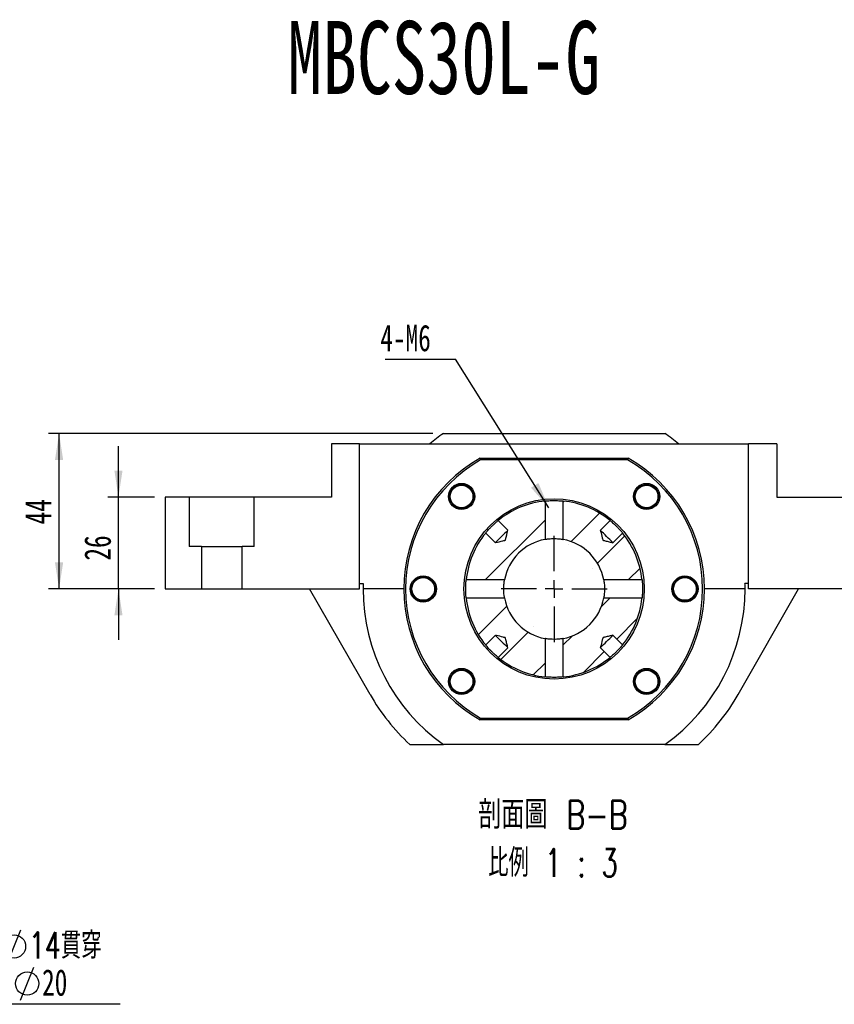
# Model space of a CAD drawing. Header units: millimetres. Extents: x 10 to 324, y 10 to 190.
# Tile 2 of 4: x 102 to 179, y 97 to 190. Entities that reach past the tile are written whole.
import ezdxf

# ---------------------------------------------------------------- set-up
doc = ezdxf.new("R2010")
doc.units = ezdxf.units.MM
doc.layers.add('圖層0', color=7, linetype='Continuous')
doc.styles.add('SLDTEXTSTYLE0', font='TXT', dxfattribs={"width": 0.7})
doc.styles.add('SLDTEXTSTYLE1', font='TXT', dxfattribs={"width": 0.7, "bigfont": 'bigfont'})
doc.styles.add('SLDTEXTSTYLE4', font='TXT', dxfattribs={"width": 0.633333})
doc.styles.add('SLDTEXTSTYLE5', font='TXT', dxfattribs={"width": 0.75, "bigfont": 'bigfont'})
doc.styles.add('SLDTEXTSTYLE6', font='TXT', dxfattribs={"width": 0.65625, "bigfont": 'bigfont'})
doc.dimstyles.new('SLDDIMSTYLE0', dxfattribs={"dimtxt": 0.18, "dimasz": 2.5, "dimexe": 0, "dimexo": 0.0625, "dimgap": 0, "dimtad": 0, "dimtih": 1, "dimtoh": 1, "dimdec": 0, "dimrnd": 1e-09, "dimzin": 0, "dimdsep": 46, "dimtxsty": 'Standard', "dimsah": 1, "dimcen": 0.09, "dimadec": 0, "dimazin": 0, "dimtfac": 2.5, "dimtdec": 0, "dimtofl": 0, "dimtmove": 0, "dimatfit": 3, "dimfxl": 1, "dimfrac": 2, "dimtolj": 1, "dimtzin": 0, "dimarcsym": 0})
doc.dimstyles.new('SLDDIMSTYLE3', dxfattribs={"dimtxt": 2.5, "dimasz": 2.5, "dimexe": 0, "dimexo": 0.0625, "dimtad": 1, "dimlfac": 3, "dimrnd": 1e-09, "dimzin": 12, "dimdsep": 46, "dimtxsty": 'SLDTEXTSTYLE0', "dimsah": 1, "dimcen": 0.09, "dimadec": 0, "dimazin": 3, "dimtfac": 1, "dimtofl": 0, "dimtmove": 0, "dimatfit": 3, "dimfxl": 1, "dimfrac": 2, "dimtolj": 1, "dimtzin": 12, "dimarcsym": 0})
doc.dimstyles.new('SLDDIMSTYLE4', dxfattribs={"dimtxt": 2.5, "dimasz": 2.5, "dimexe": 0, "dimexo": 0.0625, "dimtad": 1, "dimlfac": 3, "dimrnd": 1e-09, "dimzin": 12, "dimdsep": 46, "dimtxsty": 'SLDTEXTSTYLE0', "dimsah": 1, "dimcen": 0.09, "dimadec": 0, "dimazin": 3, "dimtfac": 1, "dimtmove": 0, "dimatfit": 0, "dimfxl": 1, "dimfrac": 2, "dimtolj": 1, "dimtzin": 12, "dimarcsym": 0})

# ---------------------------------------------------------------- blocks, each defined once
blk = doc.blocks.new('SW_SYMBOL_HOLE_DIAM')
at = {"layer": '圖層0', "color": 0}
blk.add_line((300, 0), (700, 1000), dxfattribs=at)
blk.add_circle((500, 500), 350, dxfattribs=at)
blk = doc.blocks.new('SW_SYMBOL_HOLE_SPOT')
at = {"layer": '圖層0', "color": 0}
for p, q in [((0, 875), (0, 75)), ((1600, 75), (1600, 875)), ((0, 75), (1600, 75))]:
    blk.add_line(p, q, dxfattribs=at)
blk = doc.blocks.new('SW_NOTE_1')
at = {"layer": '圖層0', "color": 0}
blk.add_line((16.083, 0), (0, 0), dxfattribs=at)
at = {"layer": '圖層0', "color": 0, "xscale": 0.0031219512, "yscale": 0.0031219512, "zscale": 0.0031219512}
for name, p in [('SW_SYMBOL_HOLE_DIAM', (4.512, 3.894)), ('SW_SYMBOL_HOLE_SPOT', (0.442, 0.394)), ('SW_SYMBOL_HOLE_DIAM', (5.749, 0.394))]:
    blk.add_blockref(name, p, dxfattribs=at)
at = {"layer": '圖層0', "color": 0, "char_height": 2.5, "attachment_point": 1}
for s, insert, style in [('6 -', (0.442, 6.806), 'SLDTEXTSTYLE4'), ('14\\M+18AD1\\M+190FA', (7.477, 6.806), 'SLDTEXTSTYLE1'), ('20', (8.714, 3.306), 'SLDTEXTSTYLE0')]:
    blk.add_mtext(s, dxfattribs=dict(at, insert=insert, style=style))
blk = doc.blocks.new('_D_8')
at = {"layer": '圖層0', "color": 7}
for p, q in [((111.533, 144.95), (111.533, 149.758)), ((114.936, 144.95), (110.533, 144.95)), ((111.533, 136.283), (111.533, 144.95)), ((114.936, 136.283), (110.533, 136.283)), ((111.533, 136.283), (111.533, 131.476))]:
    blk.add_line(p, q, dxfattribs=at)
for points in [[(111.533, 144.95), (111.918, 147.45), (111.149, 147.45)], [(111.533, 136.283), (111.149, 133.783), (111.918, 133.783)]]:
    blk.add_solid(points, dxfattribs=at)
at = {"layer": '圖層0', "color": 7, "insert": (108.311, 138.957), "char_height": 2.5, "attachment_point": 1, "rotation": 90, "style": 'SLDTEXTSTYLE0'}
blk.add_mtext('26', dxfattribs=at)
blk = doc.blocks.new('_D_9')
at = {"layer": '圖層0', "color": 7}
for p, q in [((141.168, 150.95), (104.936, 150.95)), ((105.936, 136.283), (105.936, 150.95)), ((114.936, 136.283), (104.936, 136.283))]:
    blk.add_line(p, q, dxfattribs=at)
for points in [[(105.936, 150.95), (105.552, 148.45), (106.321, 148.45)], [(105.936, 136.283), (106.321, 138.783), (105.552, 138.783)]]:
    blk.add_solid(points, dxfattribs=at)
at = {"layer": '圖層0', "color": 7, "insert": (102.714, 142.365), "char_height": 2.5, "attachment_point": 1, "rotation": 90, "style": 'SLDTEXTSTYLE0'}
blk.add_mtext('44', dxfattribs=at)
blk = doc.blocks.new('SW_NOTE_2')
at = {"layer": '圖層0', "color": 0, "char_height": 2.64583, "attachment_point": 2}
for s, insert, style in [('\\M+19655\\M+196CA\\M+19AA4 B-B', (8.268, 3.411), 'SLDTEXTSTYLE5'), ('\\M+194E4\\M+197E1 1 : 3', (8.273, -1.117), 'SLDTEXTSTYLE6')]:
    blk.add_mtext(s, dxfattribs=dict(at, insert=insert, style=style))
blk = doc.blocks.new('SW_NOTE_3')
at = {"layer": '圖層0', "color": 0}
blk.add_line((-6.643, 0), (0, 0), dxfattribs=at)
at = {"layer": '圖層0', "color": 0, "insert": (-7.095, 3.242), "char_height": 2.5, "attachment_point": 1, "style": 'SLDTEXTSTYLE0'}
blk.add_mtext('4-M6', dxfattribs=at)
blk = doc.blocks.new('SW_CENTERMARKSYMBOL_7')
at = {"layer": '圖層0', "color": 0}
for p, q in [((0, 1.667), (0, 5)), ((-1.667, 0), (-5, 0)), ((0, 0), (-0.833, 0)), ((0, 0), (0, 0.833)), ((0, 0), (0, -0.833)), ((0, 0), (0.833, 0)), ((1.667, 0), (5, 0)), ((0, -1.667), (0, -5))]:
    blk.add_line(p, q, dxfattribs=at)

msp = doc.modelspace()

# ---------------------------------------------------------------- hatches: boundary and pattern name
at = {"linetype": 'Continuous', "lineweight": 18}
h = msp.add_hatch(dxfattribs=at)
h.set_pattern_fill('ANSI31', style=0)
edge = h.paths.add_edge_path(flags=0)
edge.add_spline(control_points=[(148.2424, 141.8223), (148.1684, 141.5254), (148.0944, 141.2286), (148.0204, 140.9317), (148.0183, 140.9232), (148.0162, 140.9147), (148.0141, 140.9062), (148.013, 140.9018), (148.0119, 140.8974), (148.0108, 140.8931), (148.0102, 140.8908), (148.0096, 140.8885), (148.0091, 140.8862), (148.0088, 140.8851), (148.0085, 140.8839), (148.0082, 140.8827), (148.008, 140.8821), (148.0078, 140.8815), (148.0077, 140.8809), (148.0076, 140.8806), (148.0075, 140.8802), (148.0074, 140.8799), (148.0073, 140.8798), (148.0072, 140.8796), (148.0071, 140.8794), (148.0071, 140.8793), (148.007, 140.8792), (148.0069, 140.8791), (148.0067, 140.879), (148.0065, 140.8789), (148.0063, 140.8789), (148.0055, 140.8785), (148.0046, 140.8783), (148.0037, 140.8781), (148.0001, 140.8772), (147.9965, 140.8763), (147.9929, 140.8754), (147.9785, 140.8718), (147.9642, 140.8682), (147.9498, 140.8646), (147.8924, 140.8503), (147.8349, 140.836), (147.7775, 140.8217), (147.5478, 140.7644), (147.318, 140.7071), (147.0883, 140.6498), (147.0802, 140.6478), (147.072, 140.6458), (147.0639, 140.6438)], knot_values=[0.0094106, 0.0094106, 0.0094106, 0.0094106, 0.012164, 0.012164, 0.012164, 0.0122429, 0.0122429, 0.0122429, 0.0122836, 0.0122836, 0.0122836, 0.0123047, 0.0123047, 0.0123047, 0.0123156, 0.0123156, 0.0123156, 0.0123213, 0.0123213, 0.0123213, 0.0123243, 0.0123243, 0.0123243, 0.012326, 0.012326, 0.012326, 0.0123272, 0.0123272, 0.0123272, 0.012329, 0.012329, 0.012329, 0.0123374, 0.0123374, 0.0123374, 0.0123708, 0.0123708, 0.0123708, 0.0125046, 0.0125046, 0.0125046, 0.0130397, 0.0130397, 0.0130397, 0.0151801, 0.0151801, 0.0151801, 0.0152556, 0.0152556, 0.0152556, 0.0152556], weights=[1, 1, 1, 1, 1, 1, 1, 1, 1, 1, 1, 1, 1, 1, 1, 1, 1, 1, 1, 1, 1, 1, 1, 1, 1, 1, 1, 1, 1, 1, 1, 1, 1, 1, 1, 1, 1, 1, 1, 1, 1, 1, 1, 1, 1, 1, 1, 1, 1], degree=3, periodic=0)
edge.add_line((147.0639, 140.6438), (146.1507, 141.557))
edge.add_arc((152.6029, 136.2833), 8.3333, 140.739169, 174.145651)
edge.add_line((144.3131, 137.1333), (147.9296, 137.1333))
edge.add_arc((152.6029, 136.2833), 4.75, 100.30845, 169.69155, ccw=False)
edge.add_line((151.7529, 140.9566), (151.7529, 144.5731))
edge.add_arc((152.6029, 136.2833), 8.3333, 95.854349, 129.260831)
edge.add_line((147.3292, 142.7355), (148.2424, 141.8223))
h = msp.add_hatch(dxfattribs=at)
h.set_pattern_fill('ANSI31', style=0)
edge = h.paths.add_edge_path(flags=0)
edge.add_spline(control_points=[(158.1419, 140.6438), (158.0842, 140.6582), (158.0264, 140.6726), (157.9687, 140.687), (157.8446, 140.7179), (157.7206, 140.7488), (157.5966, 140.7797), (157.5325, 140.7957), (157.4684, 140.8117), (157.4043, 140.8277), (157.3712, 140.8359), (157.3381, 140.8442), (157.3049, 140.8525), (157.2878, 140.8567), (157.2707, 140.861), (157.2536, 140.8653), (157.2447, 140.8675), (157.2359, 140.8697), (157.227, 140.8719), (157.2224, 140.873), (157.2179, 140.8742), (157.2133, 140.8753), (157.2109, 140.8759), (157.2086, 140.8765), (157.2062, 140.8771), (157.205, 140.8774), (157.2038, 140.8777), (157.2025, 140.878), (157.2019, 140.8782), (157.2013, 140.8783), (157.2006, 140.8785), (157.2003, 140.8786), (157.2, 140.8787), (157.1996, 140.8788), (157.1995, 140.8789), (157.1993, 140.879), (157.1991, 140.8791), (157.199, 140.8791), (157.1989, 140.8792), (157.1988, 140.8793), (157.1987, 140.8795), (157.1986, 140.8796), (157.1985, 140.8798), (157.1982, 140.8806), (157.198, 140.8815), (157.1978, 140.8823), (157.197, 140.8856), (157.1962, 140.8889), (157.1953, 140.8922), (157.192, 140.9055), (157.1887, 140.9187), (157.1854, 140.932), (157.1722, 140.9849), (157.159, 141.0379), (157.1458, 141.0909), (157.0929, 141.3029), (157.0401, 141.5148), (156.9872, 141.7268), (156.9793, 141.7586), (156.9714, 141.7904), (156.9634, 141.8223)], knot_values=[0.001662, 0.001662, 0.001662, 0.001662, 0.0021977, 0.0021977, 0.0021977, 0.0033481, 0.0033481, 0.0033481, 0.0039427, 0.0039427, 0.0039427, 0.0042499, 0.0042499, 0.0042499, 0.0044087, 0.0044087, 0.0044087, 0.0044908, 0.0044908, 0.0044908, 0.0045332, 0.0045332, 0.0045332, 0.0045552, 0.0045552, 0.0045552, 0.0045665, 0.0045665, 0.0045665, 0.0045724, 0.0045724, 0.0045724, 0.0045755, 0.0045755, 0.0045755, 0.0045773, 0.0045773, 0.0045773, 0.0045785, 0.0045785, 0.0045785, 0.0045802, 0.0045802, 0.0045802, 0.004588, 0.004588, 0.004588, 0.0046188, 0.0046188, 0.0046188, 0.0047422, 0.0047422, 0.0047422, 0.005236, 0.005236, 0.005236, 0.0072108, 0.0072108, 0.0072108, 0.0075074, 0.0075074, 0.0075074, 0.0075074], weights=[1, 1, 1, 1, 1, 1, 1, 1, 1, 1, 1, 1, 1, 1, 1, 1, 1, 1, 1, 1, 1, 1, 1, 1, 1, 1, 1, 1, 1, 1, 1, 1, 1, 1, 1, 1, 1, 1, 1, 1, 1, 1, 1, 1, 1, 1, 1, 1, 1, 1, 1, 1, 1, 1, 1, 1, 1, 1, 1, 1, 1], degree=3, periodic=0)
edge.add_line((156.9634, 141.8223), (157.8767, 142.7355))
edge.add_arc((152.6029, 136.2833), 8.3333, 50.739169, 84.145651)
edge.add_line((153.4529, 144.5731), (153.4529, 140.9566))
edge.add_arc((152.6029, 136.2833), 4.75, 10.30845, 79.69155, ccw=False)
edge.add_line((157.2763, 137.1333), (160.8928, 137.1333))
edge.add_arc((152.6029, 136.2833), 8.3333, 5.854349, 39.260831)
edge.add_line((159.0552, 141.557), (158.1419, 140.6438))
h = msp.add_hatch(dxfattribs=at)
h.set_pattern_fill('ANSI31', style=0)
edge = h.paths.add_edge_path(flags=0)
edge.add_line((148.2424, 130.7443), (147.3292, 129.831))
edge.add_arc((152.6029, 136.2833), 8.3333, 230.739169, 264.145651)
edge.add_line((151.7529, 127.9934), (151.7529, 131.6099))
edge.add_arc((152.6029, 136.2833), 4.75, 190.30845, 259.69155, ccw=False)
edge.add_line((147.9296, 135.4333), (144.3131, 135.4333))
edge.add_arc((152.6029, 136.2833), 8.3333, 185.854349, 219.260831)
edge.add_line((146.1507, 131.0095), (147.0639, 131.9228))
edge.add_spline(control_points=[(147.0639, 131.9228), (147.0958, 131.9148), (147.1276, 131.9069), (147.1594, 131.899), (147.3714, 131.8461), (147.5833, 131.7933), (147.7953, 131.7404), (147.8483, 131.7272), (147.9013, 131.714), (147.9542, 131.7008), (147.9675, 131.6975), (147.9807, 131.6942), (147.994, 131.6909), (147.9973, 131.6901), (148.0006, 131.6892), (148.0039, 131.6884), (148.0047, 131.6882), (148.0056, 131.688), (148.0064, 131.6877), (148.0066, 131.6876), (148.0067, 131.6875), (148.0069, 131.6874), (148.007, 131.6873), (148.0071, 131.6872), (148.0072, 131.6871), (148.0073, 131.6869), (148.0073, 131.6867), (148.0074, 131.6866), (148.0075, 131.6862), (148.0076, 131.6859), (148.0077, 131.6856), (148.0079, 131.6849), (148.008, 131.6843), (148.0082, 131.6837), (148.0085, 131.6824), (148.0088, 131.6812), (148.0091, 131.68), (148.0097, 131.6776), (148.0103, 131.6753), (148.0109, 131.6729), (148.012, 131.6683), (148.0132, 131.6638), (148.0143, 131.6592), (148.0165, 131.6503), (148.0187, 131.6415), (148.0209, 131.6326), (148.0252, 131.6155), (148.0295, 131.5984), (148.0338, 131.5813), (148.042, 131.5482), (148.0503, 131.515), (148.0585, 131.4819), (148.0745, 131.4178), (148.0905, 131.3537), (148.1065, 131.2896), (148.1374, 131.1656), (148.1683, 131.0416), (148.1992, 130.9175), (148.2136, 130.8598), (148.228, 130.802), (148.2424, 130.7443)], knot_values=[0.0075688, 0.0075688, 0.0075688, 0.0075688, 0.007864, 0.007864, 0.007864, 0.00983, 0.00983, 0.00983, 0.0103215, 0.0103215, 0.0103215, 0.0104444, 0.0104444, 0.0104444, 0.0104751, 0.0104751, 0.0104751, 0.0104828, 0.0104828, 0.0104828, 0.0104845, 0.0104845, 0.0104845, 0.0104857, 0.0104857, 0.0104857, 0.0104874, 0.0104874, 0.0104874, 0.0104905, 0.0104905, 0.0104905, 0.0104964, 0.0104964, 0.0104964, 0.0105077, 0.0105077, 0.0105077, 0.0105296, 0.0105296, 0.0105296, 0.0105718, 0.0105718, 0.0105718, 0.0106535, 0.0106535, 0.0106535, 0.0108116, 0.0108116, 0.0108116, 0.0111175, 0.0111175, 0.0111175, 0.0117093, 0.0117093, 0.0117093, 0.0128546, 0.0128546, 0.0128546, 0.0133879, 0.0133879, 0.0133879, 0.0133879], weights=[1, 1, 1, 1, 1, 1, 1, 1, 1, 1, 1, 1, 1, 1, 1, 1, 1, 1, 1, 1, 1, 1, 1, 1, 1, 1, 1, 1, 1, 1, 1, 1, 1, 1, 1, 1, 1, 1, 1, 1, 1, 1, 1, 1, 1, 1, 1, 1, 1, 1, 1, 1, 1, 1, 1, 1, 1, 1, 1, 1, 1], degree=3, periodic=0)
h = msp.add_hatch(dxfattribs=at)
h.set_pattern_fill('ANSI31', style=0)
edge = h.paths.add_edge_path(flags=0)
edge.add_line((157.8767, 129.831), (156.9634, 130.7443))
edge.add_spline(control_points=[(156.9634, 130.7443), (156.9714, 130.7761), (156.9793, 130.8079), (156.9872, 130.8397), (157.0401, 131.0517), (157.0929, 131.2637), (157.1458, 131.4756), (157.159, 131.5286), (157.1722, 131.5816), (157.1854, 131.6346), (157.1887, 131.6478), (157.192, 131.6611), (157.1953, 131.6743), (157.1962, 131.6776), (157.197, 131.6809), (157.1978, 131.6842), (157.198, 131.6851), (157.1982, 131.6859), (157.1985, 131.6867), (157.1986, 131.6869), (157.1987, 131.6871), (157.1988, 131.6872), (157.1989, 131.6873), (157.199, 131.6874), (157.1991, 131.6875), (157.1993, 131.6876), (157.1995, 131.6877), (157.1996, 131.6877), (157.2, 131.6878), (157.2003, 131.6879), (157.2006, 131.688), (157.2013, 131.6882), (157.2019, 131.6884), (157.2025, 131.6885), (157.2038, 131.6888), (157.205, 131.6891), (157.2062, 131.6895), (157.2086, 131.69), (157.2109, 131.6906), (157.2133, 131.6912), (157.2179, 131.6924), (157.2224, 131.6935), (157.227, 131.6947), (157.2359, 131.6969), (157.2447, 131.6991), (157.2536, 131.7013), (157.2707, 131.7055), (157.2878, 131.7098), (157.3049, 131.7141), (157.3381, 131.7223), (157.3712, 131.7306), (157.4043, 131.7389), (157.4684, 131.7548), (157.5325, 131.7708), (157.5966, 131.7868), (157.7206, 131.8177), (157.8446, 131.8487), (157.9687, 131.8796), (158.0264, 131.894), (158.0842, 131.9084), (158.1419, 131.9228)], knot_values=[0.0075688, 0.0075688, 0.0075688, 0.0075688, 0.007864, 0.007864, 0.007864, 0.00983, 0.00983, 0.00983, 0.0103215, 0.0103215, 0.0103215, 0.0104444, 0.0104444, 0.0104444, 0.0104751, 0.0104751, 0.0104751, 0.0104828, 0.0104828, 0.0104828, 0.0104845, 0.0104845, 0.0104845, 0.0104857, 0.0104857, 0.0104857, 0.0104874, 0.0104874, 0.0104874, 0.0104905, 0.0104905, 0.0104905, 0.0104964, 0.0104964, 0.0104964, 0.0105077, 0.0105077, 0.0105077, 0.0105296, 0.0105296, 0.0105296, 0.0105718, 0.0105718, 0.0105718, 0.0106535, 0.0106535, 0.0106535, 0.0108116, 0.0108116, 0.0108116, 0.0111175, 0.0111175, 0.0111175, 0.0117093, 0.0117093, 0.0117093, 0.0128546, 0.0128546, 0.0128546, 0.0133879, 0.0133879, 0.0133879, 0.0133879], weights=[1, 1, 1, 1, 1, 1, 1, 1, 1, 1, 1, 1, 1, 1, 1, 1, 1, 1, 1, 1, 1, 1, 1, 1, 1, 1, 1, 1, 1, 1, 1, 1, 1, 1, 1, 1, 1, 1, 1, 1, 1, 1, 1, 1, 1, 1, 1, 1, 1, 1, 1, 1, 1, 1, 1, 1, 1, 1, 1, 1, 1], degree=3, periodic=0)
edge.add_line((158.1419, 131.9228), (159.0552, 131.0095))
edge.add_arc((152.6029, 136.2833), 8.3333, 320.739169, 354.145651)
edge.add_line((160.8928, 135.4333), (157.2763, 135.4333))
edge.add_arc((152.6029, 136.2833), 4.75, 280.30845, 349.69155, ccw=False)
edge.add_line((153.4529, 131.6099), (153.4529, 127.9934))
edge.add_arc((152.6029, 136.2833), 8.3333, 275.854349, 309.260831)

# ---------------------------------------------------------------- linework, layer by layer
at = {"color": 7, "linetype": 'Continuous', "lineweight": 25}
for p, q in [((142.168, 150.9499), (163.0379, 150.9499)), ((131.6029, 149.9499), (131.6029, 144.9499)), ((134.2696, 149.9499), (131.6029, 149.9499)), ((134.2696, 136.2833), (134.2696, 149.9499)), ((134.2696, 149.9499), (170.9363, 149.9499)), ((170.9363, 136.2833), (170.9363, 149.9499)), ((173.6029, 149.9499), (170.9363, 149.9499)), ((173.6029, 149.9499), (173.6029, 144.9499)), ((145.6328, 148.6166), (145.6767, 148.4499)), ((145.6328, 148.6166), (159.5731, 148.6166)), ((159.5291, 148.4499), (159.5731, 148.6166)), ((159.5291, 148.4499), (145.6767, 148.4499)), ((142.931, 145.5724), (143.0972, 145.8347)), ((161.8921, 145.9553), (162.1544, 145.789)), ((115.9363, 144.9499), (115.9363, 136.2833)), ((118.2143, 144.9499), (115.9363, 144.9499)), ((118.2143, 144.9499), (118.2143, 140.2833)), ((124.3249, 144.9499), (118.2143, 144.9499)), ((124.3249, 140.2833), (124.3249, 144.9499)), ((131.6029, 144.9499), (124.3249, 144.9499)), ((173.6029, 144.9499), (180.8809, 144.9499)), ((151.7529, 144.5731), (151.7529, 140.9566)), ((153.4529, 140.9566), (153.4529, 144.5731)), ((148.2424, 141.8223), (147.3292, 142.7355)), ((157.8767, 142.7355), (156.9634, 141.8223)), ((146.1507, 141.557), (147.0639, 140.6438)), ((158.1419, 140.6438), (159.0552, 141.557)), ((119.3543, 140.2833), (118.2143, 140.2833)), ((119.3543, 140.2833), (119.3543, 136.2833)), ((119.3543, 140.2833), (123.1849, 140.2833)), ((124.3249, 140.2833), (123.1849, 140.2833)), ((123.1849, 136.2833), (123.1849, 140.2833)), ((134.2696, 136.7833), (134.6099, 136.7833)), ((147.9296, 137.1333), (144.3131, 137.1333)), ((160.8928, 137.1333), (157.2763, 137.1333)), ((166.0105, 136.554), (166.0784, 136.251)), ((170.9363, 136.7833), (170.596, 136.7833)), ((115.9363, 136.2833), (119.3543, 136.2833)), ((119.3543, 136.2833), (123.1849, 136.2833)), ((123.1849, 136.2833), (134.2696, 136.2833)), ((135.2471, 126.3447), (129.5559, 136.2833)), ((138.4363, 136.2833), (134.6029, 136.2833)), ((170.6029, 136.2833), (166.7696, 136.2833)), ((169.9588, 126.3447), (175.65, 136.2833)), ((182.021, 136.2833), (170.9363, 136.2833)), ((144.3131, 135.4333), (147.9296, 135.4333)), ((157.2763, 135.4333), (160.8928, 135.4333)), ((147.0639, 131.9228), (146.1507, 131.0095)), ((159.0552, 131.0095), (158.1419, 131.9228)), ((151.7529, 131.6099), (151.7529, 127.9934)), ((153.4529, 127.9934), (153.4529, 131.6099)), ((147.3292, 129.831), (148.2424, 130.7443)), ((156.9634, 130.7443), (157.8767, 129.831)), ((143.3138, 126.6113), (143.0515, 126.7775)), ((162.2749, 126.9941), (162.1087, 126.7318)), ((145.6328, 123.9499), (145.6767, 124.1166)), ((159.5731, 123.9499), (145.6328, 123.9499)), ((145.6767, 124.1166), (159.5291, 124.1166)), ((159.5291, 124.1166), (159.5731, 123.9499)), ((139.0056, 121.6166), (142.168, 121.6166)), ((163.0379, 121.6166), (142.168, 121.6166)), ((163.0379, 121.6166), (166.2003, 121.6166))]:
    msp.add_line(p, q, dxfattribs=at)
at = {"color": 7, "linetype": 'Continuous', "lineweight": 25, "flags": 128}
for points in [[(148.2424, 141.8223), (148.2223, 141.8021), (148.1634, 141.7432), (148.0697, 141.6495), (147.9477, 141.5275), (147.8056, 141.3855), (147.6532, 141.233), (147.5008, 141.0806), (147.3587, 140.9385), (147.2367, 140.8165), (147.143, 140.7229), (147.0841, 140.6639), (147.0639, 140.6438)], [(158.1419, 140.6438), (158.1218, 140.6639), (158.0628, 140.7229), (157.9692, 140.8165), (157.8472, 140.9385), (157.7051, 141.0806), (157.5527, 141.233), (157.4002, 141.3855), (157.2582, 141.5275), (157.1362, 141.6495), (157.0425, 141.7432), (156.9836, 141.8021), (156.9634, 141.8223)], [(147.0639, 131.9228), (147.0841, 131.9026), (147.143, 131.8437), (147.2367, 131.75), (147.3587, 131.628), (147.5008, 131.486), (147.6532, 131.3335), (147.8056, 131.1811), (147.9477, 131.039), (148.0697, 130.917), (148.1634, 130.8234), (148.2223, 130.7644), (148.2424, 130.7443)], [(156.9634, 130.7443), (156.9836, 130.7644), (157.0425, 130.8234), (157.1362, 130.917), (157.2582, 131.039), (157.4002, 131.1811), (157.5527, 131.3335), (157.7051, 131.486), (157.8472, 131.628), (157.9692, 131.75), (158.0628, 131.8437), (158.1218, 131.9026), (158.1419, 131.9228)]]:
    msp.add_lwpolyline(points, dxfattribs=at)
at = {"color": 7, "linetype": 'Continuous', "lineweight": 25}
for centre, radius in [((143.882, 145.0043), 1.2333), ((143.882, 145.0043), 1.1333), ((143.882, 145.0043), 1.0667), ((161.3239, 145.0043), 1.2333), ((161.3239, 145.0043), 1.1333), ((161.3239, 145.0043), 1.0667), ((152.6029, 136.2833), 8.5), ((140.2696, 136.2833), 1.2333), ((140.2696, 136.2833), 1.1333), ((164.9363, 136.2833), 1.2333), ((164.9363, 136.2833), 1.1333), ((140.2696, 136.2833), 1.0667), ((164.9363, 136.2833), 1.0667), ((143.882, 127.5623), 1.2333), ((143.882, 127.5623), 1.1333), ((143.882, 127.5623), 1.0667), ((161.3239, 127.5623), 1.2333), ((161.3239, 127.5623), 1.1333), ((161.3239, 127.5623), 1.0667)]:
    msp.add_circle(centre, radius, dxfattribs=at)
for radius, start, end in [(18, 125.430945, 130.601061), (18, 49.398939, 54.569055), (14.1667, 119.472932, 240.527068), (14.1667, 299.472932, 60.527068), (14, 119.651845, 240.348155), (14, 299.651845, 60.348155), (8.3333, 95.854349, 129.260831), (8.3333, 50.739169, 84.145651), (8.3333, 140.739169, 174.145651), (8.3333, 5.854349, 39.260831), (4.75, 100.30845, 169.69155), (4.75, 10.30845, 79.69155), (18, 178.408246, 180), (18, 0, 1.591754), (18, 180, 234.569055), (18, 305.430945, 0), (8.3333, 185.854349, 219.260831), (4.75, 190.30845, 259.69155), (4.75, 280.30845, 349.69155), (8.3333, 320.739169, 354.145651), (8.3333, 230.739169, 264.145651), (8.3333, 275.854349, 309.260831), (20, 209.797016, 227.166572), (20, 312.833428, 330.202984)]:
    msp.add_arc((152.6029, 136.2833), radius, start, end, dxfattribs=at)
for points, knots in [([(144.4501, 145.9553), (144.3882, 145.9878), (144.2718, 146.0491), (144.0844, 146.0982), (143.9007, 146.1171), (143.7163, 146.1047), (143.5363, 146.0622), (143.3087, 145.9658), (143.0904, 145.8048), (142.9755, 145.6373), (142.931, 145.5724)], [0, 0, 0, 0, 0.1205086, 0.22645464, 0.3324005, 0.43834652, 0.54429233, 0.6502383, 0.86443841, 1, 1, 1, 1]), ([(145.0204, 145.0352), (145.0221, 145.0629), (145.032, 145.2204), (144.9188, 145.4953), (144.7146, 145.7845), (144.5286, 145.9046), (144.4501, 145.9553)], [0, 0, 0, 0, 0.0732328, 0.4173437, 0.7542528, 1, 1, 1, 1]), ([(162.2749, 144.4361), (162.3075, 144.498), (162.3687, 144.6144), (162.4179, 144.8018), (162.4368, 144.9855), (162.4244, 145.1699), (162.3819, 145.3499), (162.2855, 145.5775), (162.1244, 145.7958), (161.957, 145.9107), (161.8921, 145.9553)], [0, 0, 0, 0, 0.1205086, 0.22645464, 0.3324005, 0.43834652, 0.54429233, 0.6502383, 0.86443841, 1, 1, 1, 1]), ([(151.7529, 144.5731), (151.7541, 144.5733), (151.7586, 144.5737), (151.8234, 144.5804), (151.9904, 144.5949), (152.2276, 144.6095), (152.5071, 144.6177), (152.7969, 144.616), (153.0648, 144.605), (153.2795, 144.5898), (153.4249, 144.5761), (153.4436, 144.5741), (153.4529, 144.5731)], [0, 0, 0, 0, 0.036041, 0.1428703, 0.2499027, 0.3574247, 0.4649607, 0.5720157, 0.6788454, 0.7860504, 0.8936518, 1, 1, 1, 1]), ([(161.3549, 143.8658), (161.3825, 143.8641), (161.5401, 143.8542), (161.815, 143.9675), (162.1042, 144.1716), (162.2243, 144.3576), (162.2749, 144.4361)], [0, 0, 0, 0, 0.0732328, 0.4173437, 0.7542528, 1, 1, 1, 1]), ([(146.1507, 141.557), (146.1534, 141.5603), (146.1601, 141.5685), (146.2246, 141.6469), (146.3475, 141.7906), (146.5153, 141.9763), (146.7107, 142.1784), (146.9123, 142.3731), (147.0971, 142.54), (147.2405, 142.6627), (147.318, 142.7264), (147.326, 142.733), (147.3292, 142.7355)], [0, 0, 0, 0, 0.0719496, 0.1787761, 0.2859668, 0.3935414, 0.5009186, 0.6078294, 0.7147285, 0.8220869, 0.9296664, 1, 1, 1, 1]), ([(157.8767, 142.7355), (157.88, 142.7328), (157.8882, 142.7262), (157.9666, 142.6616), (158.1103, 142.5387), (158.2959, 142.3709), (158.4981, 142.1755), (158.6927, 141.9739), (158.8597, 141.7891), (158.9823, 141.6457), (159.0461, 141.5682), (159.0526, 141.5602), (159.0552, 141.557)], [0, 0, 0, 0, 0.0719496, 0.1787761, 0.2859668, 0.3935414, 0.5009186, 0.6078294, 0.7147285, 0.8220869, 0.9296664, 1, 1, 1, 1]), ([(147.0639, 140.6438), (147.072, 140.6458), (147.3099, 140.7051), (147.6052, 140.7784), (147.9067, 140.8541), (147.9821, 140.8726), (148.001, 140.8775), (148.0057, 140.8786), (148.0068, 140.8791), (148.0072, 140.8795), (148.0074, 140.8801), (148.0078, 140.8812), (148.0083, 140.8833), (148.0093, 140.8873), (148.0113, 140.8952), (148.0151, 140.9103), (148.0923, 141.2201), (148.1684, 141.5254), (148.2424, 141.8223)], [0, 0, 0, 0, 0.0128939, 0.3782892, 0.4696381, 0.4924752, 0.4981846, 0.4996174, 0.4999203, 0.5001289, 0.5004152, 0.5009298, 0.5019028, 0.5037735, 0.5073873, 0.5143767, 0.527899, 1, 1, 1, 1]), ([(156.9634, 141.8223), (156.9714, 141.7904), (157.0322, 141.5467), (157.1058, 141.2498), (157.1757, 140.9717), (157.1927, 140.9021), (157.1973, 140.8848), (157.1983, 140.8804), (157.1988, 140.8793), (157.1992, 140.879), (157.1998, 140.8788), (157.2009, 140.8784), (157.2031, 140.8779), (157.2073, 140.8768), (157.2155, 140.8748), (157.2313, 140.8708), (157.2618, 140.8632), (157.3209, 140.8485), (157.4353, 140.82), (157.6565, 140.7648), (157.9024, 140.7035), (158.0842, 140.6582), (158.1419, 140.6438)], [0, 0, 0, 0, 0.0506169, 0.3877123, 0.4719863, 0.4930546, 0.4983219, 0.4996447, 0.4999329, 0.5001425, 0.5004382, 0.5009724, 0.5019844, 0.5039309, 0.5076917, 0.5149654, 0.5290381, 0.5562667, 0.6089519, 0.7108934, 0.9081427, 1, 1, 1, 1]), ([(151.7529, 140.9566), (151.754, 140.9568), (151.7582, 140.9575), (151.8206, 140.9689), (151.984, 140.9942), (152.2185, 141.0201), (152.4971, 141.035), (152.7861, 141.0325), (153.0531, 141.014), (153.2712, 140.9872), (153.4158, 140.9635), (153.4524, 140.9567), (153.4529, 140.9566), (153.4529, 140.9566)], [0, 0, 0, 0, 0.0343691, 0.1399646, 0.2461524, 0.3538572, 0.4616605, 0.5680074, 0.6736191, 0.7803013, 0.8882565, 0.9956994, 1, 1, 1, 1]), ([(141.0527, 137.1101), (141.0344, 137.1309), (140.93, 137.2493), (140.6555, 137.3636), (140.3066, 137.4237), (140.0902, 137.3771), (139.9989, 137.3575)], [0, 0, 0, 0, 0.073233, 0.4173435, 0.7542524, 1, 1, 1, 1]), ([(139.9989, 137.3575), (139.9321, 137.3367), (139.8065, 137.2977), (139.6392, 137.2), (139.496, 137.0834), (139.3743, 136.9443), (139.2771, 136.7869), (139.1843, 136.5578), (139.1438, 136.2896), (139.181, 136.09), (139.1954, 136.0126)], [0, 0, 0, 0, 0.1205082, 0.2264542, 0.3324, 0.4383463, 0.544292, 0.650238, 0.8644385, 1, 1, 1, 1]), ([(144.3131, 135.4333), (144.3131, 135.4333), (144.313, 135.4334), (144.3096, 135.4663), (144.2965, 135.6069), (144.2811, 135.8234), (144.2714, 136.0623), (144.2685, 136.3153), (144.273, 136.5692), (144.2861, 136.8232), (144.3014, 137.0157), (144.3115, 137.1184), (144.3126, 137.129), (144.3131, 137.1333)], [0, 0, 0, 0, 0.0005865, 0.107473, 0.2143466, 0.3217029, 0.4292874, 0.5000028, 0.6070212, 0.7140269, 0.8213778, 0.9289642, 1, 1, 1, 1]), ([(147.9296, 135.4333), (147.928, 135.4417), (147.9248, 135.459), (147.9018, 135.5963), (147.8749, 135.8057), (147.8566, 136.0486), (147.8508, 136.3083), (147.8588, 136.5675), (147.8816, 136.8204), (147.9085, 137.0133), (147.9268, 137.1179), (147.9288, 137.1289), (147.9296, 137.1333)], [0, 0, 0, 0, 0.1011562, 0.2068793, 0.3140571, 0.4220479, 0.5000185, 0.6062524, 0.7124467, 0.8196793, 0.9276646, 1, 1, 1, 1]), ([(157.2763, 137.1333), (157.2765, 137.1322), (157.2772, 137.128), (157.2886, 137.0656), (157.3139, 136.9022), (157.3398, 136.6677), (157.3547, 136.3891), (157.3522, 136.1001), (157.3337, 135.8331), (157.3069, 135.615), (157.2832, 135.4704), (157.2764, 135.4338), (157.2763, 135.4333), (157.2763, 135.4333)], [0, 0, 0, 0, 0.0343691, 0.1399646, 0.2461524, 0.3538572, 0.4616605, 0.5680074, 0.6736191, 0.7803013, 0.8882565, 0.9956994, 1, 1, 1, 1]), ([(160.8928, 137.1333), (160.8929, 137.1321), (160.8934, 137.1276), (160.9, 137.0628), (160.9146, 136.8958), (160.9292, 136.6587), (160.9374, 136.3791), (160.9356, 136.0893), (160.9247, 135.8214), (160.9094, 135.6067), (160.8958, 135.4613), (160.8938, 135.4426), (160.8928, 135.4333)], [0, 0, 0, 0, 0.036041, 0.1428703, 0.2499027, 0.3574247, 0.4649607, 0.5720157, 0.6788454, 0.7860504, 0.8936518, 1, 1, 1, 1]), ([(165.207, 135.209), (165.2738, 135.2298), (165.3994, 135.2688), (165.5667, 135.3666), (165.7099, 135.4831), (165.8316, 135.6223), (165.9288, 135.7796), (166.0216, 136.0087), (166.062, 136.2769), (166.0249, 136.4766), (166.0105, 136.554)], [0, 0, 0, 0, 0.1205082, 0.2264542, 0.3324, 0.4383463, 0.544292, 0.650238, 0.8644385, 1, 1, 1, 1]), ([(139.1954, 136.0126), (139.1525, 136.1302), (139.1017, 136.2697), (139.1195, 136.4135), (139.1223, 136.4361)], [0, 0, 0, 0, 0.8428471, 1, 1, 1, 1]), ([(163.7678, 136.3016), (163.7685, 136.2158), (163.7703, 135.9968), (163.9262, 135.672), (164.1942, 135.3778), (164.5457, 135.1979), (164.9, 135.1437), (165.1159, 135.1896), (165.207, 135.209)], [0, 0, 0, 0, 0.12207902, 0.31171054, 0.49910657, 0.68508933, 0.8671798, 1, 1, 1, 1]), ([(148.2424, 130.7443), (148.228, 130.802), (148.1827, 130.9838), (148.1214, 131.2297), (148.0663, 131.4509), (148.0377, 131.5653), (148.023, 131.6244), (148.0154, 131.6549), (148.0115, 131.6707), (148.0094, 131.6789), (148.0083, 131.6831), (148.0078, 131.6853), (148.0075, 131.6864), (148.0072, 131.6871), (148.0069, 131.6875), (148.0058, 131.6879), (148.0014, 131.6889), (147.9841, 131.6935), (147.9145, 131.7105), (147.6364, 131.7804), (147.3395, 131.854), (147.0958, 131.9148), (147.0639, 131.9228)], [0, 0, 0, 0, 0.0918576, 0.2891068, 0.3910483, 0.4437334, 0.4709621, 0.4850347, 0.4923085, 0.4960692, 0.4980158, 0.4990277, 0.4995619, 0.4998576, 0.5000673, 0.5003554, 0.5016782, 0.5069455, 0.5280139, 0.6122878, 0.9493831, 1, 1, 1, 1]), ([(158.1419, 131.9228), (158.0842, 131.9084), (157.9024, 131.8631), (157.6565, 131.8017), (157.4353, 131.7466), (157.3209, 131.7181), (157.2618, 131.7033), (157.2313, 131.6957), (157.2155, 131.6918), (157.2073, 131.6897), (157.2031, 131.6887), (157.2009, 131.6881), (157.1998, 131.6878), (157.1992, 131.6875), (157.1988, 131.6872), (157.1983, 131.6861), (157.1973, 131.6818), (157.1927, 131.6644), (157.1757, 131.5948), (157.1058, 131.3167), (157.0322, 131.0199), (156.9714, 130.7761), (156.9634, 130.7443)], [0, 0, 0, 0, 0.0918573, 0.2891065, 0.391048, 0.4437331, 0.4709618, 0.4850344, 0.4923082, 0.4960689, 0.4980155, 0.4990274, 0.4995617, 0.4998573, 0.500067, 0.5003551, 0.501678, 0.5069452, 0.5280136, 0.6122875, 0.9493828, 1, 1, 1, 1]), ([(147.3292, 129.831), (147.3259, 129.8337), (147.3177, 129.8404), (147.2393, 129.9049), (147.0956, 130.0278), (146.91, 130.1957), (146.7078, 130.391), (146.5132, 130.5927), (146.3462, 130.7774), (146.2235, 130.9209), (146.1598, 130.9983), (146.1532, 131.0063), (146.1507, 131.0095)], [0, 0, 0, 0, 0.0719496, 0.1787761, 0.2859668, 0.3935414, 0.5009186, 0.6078294, 0.7147285, 0.8220869, 0.9296664, 1, 1, 1, 1]), ([(153.4529, 131.6099), (153.4519, 131.6098), (153.4477, 131.609), (153.3853, 131.5976), (153.2219, 131.5723), (152.9874, 131.5464), (152.7088, 131.5315), (152.4198, 131.534), (152.1528, 131.5525), (151.9347, 131.5793), (151.79, 131.603), (151.7535, 131.6098), (151.753, 131.6099), (151.7529, 131.6099)], [0, 0, 0, 0, 0.0343691, 0.1399646, 0.2461524, 0.3538572, 0.4616605, 0.5680074, 0.6736191, 0.7803013, 0.8882565, 0.9956994, 1, 1, 1, 1]), ([(159.0552, 131.0095), (159.0525, 131.0062), (159.0458, 130.998), (158.9813, 130.9196), (158.8584, 130.7759), (158.6905, 130.5903), (158.4952, 130.3881), (158.2936, 130.1935), (158.1088, 130.0266), (157.9653, 129.9039), (157.8879, 129.8401), (157.8799, 129.8336), (157.8767, 129.831)], [0, 0, 0, 0, 0.0719496, 0.1787761, 0.2859668, 0.3935414, 0.5009186, 0.6078294, 0.7147285, 0.8220869, 0.9296664, 1, 1, 1, 1]), ([(142.931, 128.1305), (142.8984, 128.0685), (142.8372, 127.9522), (142.788, 127.7647), (142.7691, 127.581), (142.7815, 127.3966), (142.824, 127.2166), (142.9204, 126.989), (143.0814, 126.7707), (143.2489, 126.6558), (143.3138, 126.6113)], [0, 0, 0, 0, 0.1205086, 0.22645464, 0.3324005, 0.43834652, 0.54429233, 0.6502383, 0.86443841, 1, 1, 1, 1]), ([(143.851, 128.7007), (143.8233, 128.7024), (143.6658, 128.7123), (143.3909, 128.5991), (143.1017, 128.3949), (142.9816, 128.2089), (142.931, 128.1305)], [0, 0, 0, 0, 0.0732328, 0.4173437, 0.7542528, 1, 1, 1, 1]), ([(153.4529, 127.9934), (153.4529, 127.9934), (153.4528, 127.9934), (153.4199, 127.9899), (153.2793, 127.9768), (153.0628, 127.9614), (152.824, 127.9517), (152.5709, 127.9488), (152.317, 127.9533), (152.063, 127.9664), (151.8705, 127.9817), (151.7678, 127.9919), (151.7572, 127.993), (151.7529, 127.9934)], [0, 0, 0, 0, 0.0005865, 0.107473, 0.2143466, 0.3217029, 0.4292874, 0.5000028, 0.6070212, 0.7140269, 0.8213778, 0.9289642, 1, 1, 1, 1]), ([(160.1903, 127.6633), (160.1839, 127.5914), (160.1659, 127.3894), (160.284, 127.071), (160.4918, 126.7821), (160.6775, 126.6619), (160.7558, 126.6113)], [0, 0, 0, 0, 0.1701355, 0.4782662, 0.7799481, 1, 1, 1, 1]), ([(160.7558, 126.6113), (160.8177, 126.5787), (160.934, 126.5175), (161.1215, 126.4683), (161.3052, 126.4494), (161.4896, 126.4618), (161.6696, 126.5043), (161.8972, 126.6007), (162.1155, 126.7618), (162.2304, 126.9292), (162.2749, 126.9941)], [0, 0, 0, 0, 0.1205086, 0.22645464, 0.3324005, 0.43834652, 0.54429233, 0.6502383, 0.86443841, 1, 1, 1, 1])]:
    msp.add_open_spline(points, degree=3, knots=knots, dxfattribs=at)

# ---------------------------------------------------------------- block references
at = {"layer": '圖層0', "color": 7}
for name, p in [('SW_NOTE_3', (143.3127, 157.9518)), ('SW_CENTERMARKSYMBOL_7', (152.6029, 136.2833)), ('SW_NOTE_1', (95.6202, 97.1302))]:
    msp.add_blockref(name, p, dxfattribs=at)
at = {"layer": '圖層0'}
msp.add_blockref('SW_NOTE_2', (144.2147, 112.9179), dxfattribs=at)

# ---------------------------------------------------------------- texts
at = {"layer": '圖層0', "color": 7, "insert": (127.4628, 189.8242), "char_height": 6.87917, "attachment_point": 1, "style": 'SLDTEXTSTYLE0'}
msp.add_mtext('MBCS30L-G', dxfattribs=at)

# ---------------------------------------------------------------- dimensions: what is measured, and where the dimension line sits
at = {"layer": '圖層0', "color": 7}
for base, p2, dimstyle, picture, middle in [((105.9363, 150.9499), (142.168, 150.9499), 'SLDDIMSTYLE3', '_D_9', (105.9363, 143.8306)), ((111.5332, 144.9499), (115.9363, 144.9499), 'SLDDIMSTYLE4', '_D_8', (111.5332, 140.4225))]:
    dim = msp.add_linear_dim(base=base, p1=(115.9363, 136.2833), p2=p2, angle=90, dimstyle=dimstyle, dxfattribs=at)
    dim.commit()
    dim.dimension.update_dxf_attribs({"geometry": picture, "text_midpoint": middle, "dimtype": 160})

# ---------------------------------------------------------------- leaders
msp.add_leader([(152.1048, 143.9337), (143.3127, 157.9518)], dimstyle='SLDDIMSTYLE0', dxfattribs=at)

doc.saveas('drawing.dxf')
